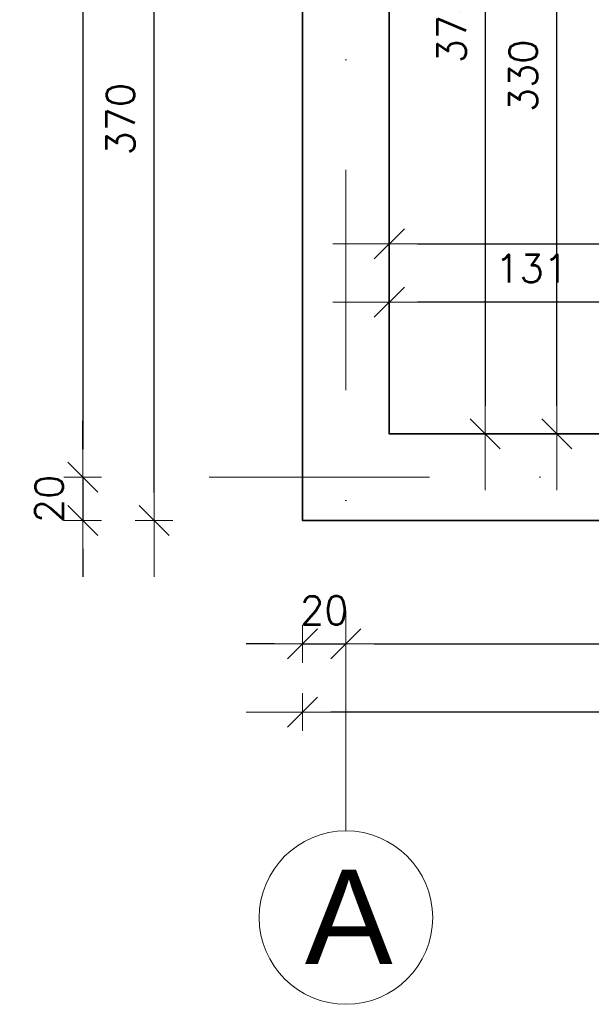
# Model space of a CAD drawing. Header units: inches. Extents: x 0 to 111471, y -105323 to 11070.
# Tile 38 of 256: x 1569 to 1832, y 18 to 472. Entities that reach past the tile are written whole.
import ezdxf

# ---------------------------------------------------------------- set-up
doc = ezdxf.new("R2010")
doc.units = ezdxf.units.IN
doc.header["$MEASUREMENT"] = 0
doc.linetypes.add('DASHDOTX2', pattern=[50.8, 25.4, -12.7, 0, -12.7])
for name, color, linetype, lineweight in [('888 opisy', 3, 'Continuous', 0), ('888 osie', 5, 'DASHDOTX2', 13), ('888 sciany istniejące', 2, 'Continuous', 35), ('888 wymiary', 1, 'Continuous', 0)]:
    doc.layers.add(name, color=color, linetype=linetype, lineweight=lineweight)
doc.styles.get("Standard").update_dxf_attribs({"font": 'arial.ttf'})
doc.styles.add('STYLE2', font='romans.shx')
doc.dimstyles.new('MOJ1', dxfattribs={"dimscale": 0, "dimtxt": 13, "dimasz": 13, "dimexe": 0, "dimexo": 0.0625, "dimgap": 9, "dimtad": 1, "dimdec": 0, "dimzin": 12, "dimdsep": 46, "dimtxsty": 'STYLE2', "dimblk1": 'K8', "dimblk2": 'K8', "dimsah": 1, "dimcen": 0.09, "dimse1": 1, "dimse2": 1, "dimclrd": 256, "dimclrt": 3, "dimadec": 0, "dimazin": 0, "dimtfac": 1.285714, "dimtdec": 0, "dimtix": 1, "dimtmove": 2, "dimatfit": 3, "dimldrblk": 'K8', "dimfxl": 0, "dimtolj": 1, "dimtzin": 12, "dimarcsym": 0})

# ---------------------------------------------------------------- blocks, each defined once
blk = doc.blocks.new('K8')
at = {"color": 3}
blk.add_line((0.533, 0.533), (-0.533, -0.533), dxfattribs=at)
for p, q in [((0, -0.667), (0, 0.667)), ((2, 0), (-2, 0))]:
    blk.add_line(p, q)
blk = doc.blocks.new('*D161')
at = {"layer": '888 wymiary', "lineweight": -2}
blk.add_line((1816.34, 293.99), (1816.34, 598.34), dxfattribs=at)
at = {"layer": 'Defpoints', "color": 0}
for p in [(1739.11, 611.34), (1816.34, 611.34), (1804.21, 280.99)]:
    blk.add_point(p, dxfattribs=at)
at = {"layer": '888 wymiary', "lineweight": -2, "xscale": 13, "yscale": 13, "zscale": 13}
for p, rotation in [((1816.34, 611.34), 90), ((1816.34, 280.99), 270)]:
    blk.add_blockref('K8', p, dxfattribs=dict(at, rotation=rotation))
at = {"layer": '888 wymiary', "color": 3, "insert": (1800.84, 446.16), "char_height": 13, "attachment_point": 5, "rotation": 90, "style": 'STYLE2'}
blk.add_mtext('\\A1;330', dxfattribs=at)
blk = doc.blocks.new('*D170')
at = {"layer": '888 wymiary', "lineweight": -2}
blk.add_line((2152.15, 152.66), (1712.11, 152.66), dxfattribs=at)
at = {"layer": 'Defpoints', "color": 0}
for p in [(1699.11, 240.99), (2165.15, 240.99), (1699.11, 152.66)]:
    blk.add_point(p, dxfattribs=at)
at = {"layer": '888 wymiary', "linetype": 'ByBlock', "lineweight": -2, "xscale": 13, "yscale": 13, "zscale": 13, "rotation": 180}
blk.add_blockref('K8', (1699.11, 152.66), dxfattribs=at)
at = {"layer": '888 wymiary', "linetype": 'ByBlock', "lineweight": -2, "xscale": 13, "yscale": 13, "zscale": 13}
blk.add_blockref('K8', (2165.15, 152.66), dxfattribs=at)
at = {"layer": '888 wymiary', "color": 3, "insert": (1932.13, 168.16), "char_height": 13, "attachment_point": 5, "style": 'STYLE2'}
blk.add_mtext('\\A1;466', dxfattribs=at)
blk = doc.blocks.new('*D179')
at = {"layer": '888 wymiary', "lineweight": -2}
blk.add_line((1857.37, 341.78), (1752.11, 341.78), dxfattribs=at)
at = {"layer": 'Defpoints', "color": 0}
for p in [(1739.11, 342.23), (1739.11, 341.78), (1870.37, 295.73)]:
    blk.add_point(p, dxfattribs=at)
at = {"layer": '888 wymiary', "lineweight": -2, "xscale": 13, "yscale": 13, "zscale": 13, "rotation": 180}
blk.add_blockref('K8', (1739.11, 341.78), dxfattribs=at)
at = {"layer": '888 wymiary', "lineweight": -2, "xscale": 13, "yscale": 13, "zscale": 13}
blk.add_blockref('K8', (1870.37, 341.78), dxfattribs=at)
at = {"layer": '888 wymiary', "color": 3, "insert": (1804.74, 357.28), "char_height": 13, "attachment_point": 5, "style": 'STYLE2'}
blk.add_mtext('\\A1;131', dxfattribs=at)
blk = doc.blocks.new('*D180')
at = {"layer": '888 wymiary', "lineweight": -2}
for p, q in [((1686.11, 184.11), (1673.11, 184.11)), ((1699.11, 184.11), (1719.11, 184.11)), ((1732.11, 184.11), (1745.11, 184.11))]:
    blk.add_line(p, q, dxfattribs=at)
at = {"layer": 'Defpoints', "color": 0}
for p in [(1719.11, 310.25), (1699.11, 240.99), (1719.11, 184.11)]:
    blk.add_point(p, dxfattribs=at)
at = {"layer": '888 wymiary', "linetype": 'ByBlock', "lineweight": -2, "xscale": 13, "yscale": 13, "zscale": 13}
blk.add_blockref('K8', (1699.11, 184.11), dxfattribs=at)
at = {"layer": '888 wymiary', "linetype": 'ByBlock', "lineweight": -2, "xscale": 13, "yscale": 13, "zscale": 13, "rotation": 180}
blk.add_blockref('K8', (1719.11, 184.11), dxfattribs=at)
at = {"layer": '888 wymiary', "color": 3, "insert": (1709.11, 199.61), "char_height": 13, "attachment_point": 5, "style": 'STYLE2'}
blk.add_mtext('\\A1;20', dxfattribs=at)
blk = doc.blocks.new('*D181')
at = {"layer": '888 wymiary', "lineweight": -2}
blk.add_line((1732.11, 184.11), (2132.15, 184.11), dxfattribs=at)
at = {"layer": 'Defpoints', "color": 0}
for p in [(1719.11, 310.25), (2145.15, 282.74), (2145.15, 184.11)]:
    blk.add_point(p, dxfattribs=at)
at = {"layer": '888 wymiary', "linetype": 'ByBlock', "lineweight": -2, "xscale": 13, "yscale": 13, "zscale": 13, "rotation": 180}
blk.add_blockref('K8', (1719.11, 184.11), dxfattribs=at)
at = {"layer": '888 wymiary', "linetype": 'ByBlock', "lineweight": -2, "xscale": 13, "yscale": 13, "zscale": 13}
blk.add_blockref('K8', (2145.15, 184.11), dxfattribs=at)
at = {"layer": '888 wymiary', "color": 3, "insert": (1932.13, 199.61), "char_height": 13, "attachment_point": 5, "style": 'STYLE2'}
blk.add_mtext('\\A1;426', dxfattribs=at)
blk = doc.blocks.new('*D188')
at = {"layer": '888 wymiary', "lineweight": -2}
blk.add_line((1783.36, 643.34), (1783.36, 293.99), dxfattribs=at)
at = {"layer": 'Defpoints', "color": 0}
for p in [(1733.01, 656.34), (1783.36, 280.99), (1783.36, 280.99)]:
    blk.add_point(p, dxfattribs=at)
at = {"layer": '888 wymiary', "linetype": 'ByBlock', "lineweight": -2, "xscale": 13, "yscale": 13, "zscale": 13}
for p, rotation in [((1783.36, 656.34), 90), ((1783.36, 280.99), 270)]:
    blk.add_blockref('K8', p, dxfattribs=dict(at, rotation=rotation))
at = {"layer": '888 wymiary', "color": 3, "insert": (1767.86, 468.66), "char_height": 13, "attachment_point": 5, "rotation": 90, "style": 'STYLE2'}
blk.add_mtext('\\A1;375', dxfattribs=at)
blk = doc.blocks.new('*D189')
at = {"layer": '888 wymiary', "lineweight": -2}
blk.add_line((1630.65, 253.99), (1630.65, 598.34), dxfattribs=at)
at = {"layer": 'Defpoints', "color": 0}
for p in [(1630.65, 611.34), (1699.11, 611.34), (1699.11, 240.99)]:
    blk.add_point(p, dxfattribs=at)
at = {"layer": '888 wymiary', "linetype": 'ByBlock', "lineweight": -2, "xscale": 13, "yscale": 13, "zscale": 13}
for p, rotation in [((1630.65, 611.34), 90), ((1630.65, 240.99), 270)]:
    blk.add_blockref('K8', p, dxfattribs=dict(at, rotation=rotation))
at = {"layer": '888 wymiary', "color": 3, "insert": (1615.15, 426.16), "char_height": 13, "attachment_point": 5, "rotation": 90, "style": 'STYLE2'}
blk.add_mtext('\\A1;370', dxfattribs=at)
blk = doc.blocks.new('*D193')
at = {"layer": '888 wymiary', "lineweight": -2}
blk.add_line((1597.72, 879.78), (1597.72, 273.99), dxfattribs=at)
at = {"layer": 'Defpoints', "color": 0}
for p in [(1672.17, 892.78), (1597.72, 260.99), (1699.11, 260.99)]:
    blk.add_point(p, dxfattribs=at)
at = {"layer": '888 wymiary', "linetype": 'ByBlock', "lineweight": -2, "xscale": 13, "yscale": 13, "zscale": 13}
for p, rotation in [((1597.72, 892.78), 90), ((1597.72, 260.99), 270)]:
    blk.add_blockref('K8', p, dxfattribs=dict(at, rotation=rotation))
at = {"layer": '888 wymiary', "color": 3, "insert": (1582.22, 576.89), "char_height": 13, "attachment_point": 5, "rotation": 90, "style": 'STYLE2'}
blk.add_mtext('\\A1;632', dxfattribs=at)
blk = doc.blocks.new('*D194')
at = {"layer": '888 wymiary', "lineweight": -2}
for p, q in [((1597.72, 273.99), (1597.72, 286.99)), ((1597.72, 260.99), (1597.72, 240.99)), ((1597.72, 227.99), (1597.72, 214.99))]:
    blk.add_line(p, q, dxfattribs=at)
at = {"layer": 'Defpoints', "color": 0}
for p in [(1699.11, 260.99), (1597.72, 240.99), (1699.11, 240.99)]:
    blk.add_point(p, dxfattribs=at)
at = {"layer": '888 wymiary', "linetype": 'ByBlock', "lineweight": -2, "xscale": 13, "yscale": 13, "zscale": 13}
for p, rotation in [((1597.72, 260.99), 270), ((1597.72, 240.99), 90)]:
    blk.add_blockref('K8', p, dxfattribs=dict(at, rotation=rotation))
at = {"layer": '888 wymiary', "color": 3, "insert": (1582.22, 250.99), "char_height": 13, "attachment_point": 5, "rotation": 90, "style": 'STYLE2'}
blk.add_mtext('\\A1;20', dxfattribs=at)
blk = doc.blocks.new('*D195')
at = {"layer": '888 wymiary', "lineweight": -2}
blk.add_line((1752.11, 368.64), (2112.15, 368.64), dxfattribs=at)
at = {"layer": 'Defpoints', "color": 0}
for p in [(1739.11, 391.59), (2125.15, 368.64), (2125.15, 365.95)]:
    blk.add_point(p, dxfattribs=at)
at = {"layer": '888 wymiary', "lineweight": -2, "xscale": 13, "yscale": 13, "zscale": 13, "rotation": 180}
blk.add_blockref('K8', (1739.11, 368.64), dxfattribs=at)
at = {"layer": '888 wymiary', "lineweight": -2, "xscale": 13, "yscale": 13, "zscale": 13}
blk.add_blockref('K8', (2125.15, 368.64), dxfattribs=at)
at = {"layer": '888 wymiary', "color": 3, "insert": (1932.13, 384.14), "char_height": 13, "attachment_point": 5, "style": 'STYLE2'}
blk.add_mtext('\\A1;386', dxfattribs=at)
blk = doc.blocks.new('*D199')
at = {"layer": '888 wymiary', "lineweight": -2}
blk.add_line((2118.05, 291.88), (1746.21, 861.89), dxfattribs=at)
at = {"layer": 'Defpoints', "color": 0}
for p in [(1739.11, 872.78), (1739.11, 872.78), (2125.15, 280.99)]:
    blk.add_point(p, dxfattribs=at)
at = {"layer": '888 wymiary', "linetype": 'ByBlock', "lineweight": -2, "xscale": 13, "yscale": 13, "zscale": 13}
for p, rotation in [((1739.11, 872.78), 123.1180503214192), ((2125.15, 280.99), 303.1180503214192)]:
    blk.add_blockref('K8', p, dxfattribs=dict(at, rotation=rotation))
at = {"layer": '888 wymiary', "color": 3, "insert": (1945.11, 585.36), "char_height": 13, "attachment_point": 5, "rotation": 303.1181, "style": 'STYLE2'}
blk.add_mtext('\\A1;707', dxfattribs=at)

msp = doc.modelspace()

# ---------------------------------------------------------------- linework, layer by layer
at = {"layer": '888 opisy', "linetype": 'ByBlock'}
msp.add_circle((1719.106, 57.869), 40, dxfattribs=at)
at = {"layer": '888 osie', "ltscale": 4}
for points in [[(1719.106, 97.869), (1719.106, 1057.303)], [(2367.47, 260.994), (1520.009, 260.994)]]:
    msp.add_lwpolyline(points, dxfattribs=at)
at = {"layer": '888 sciany istniejące'}
for points in [[(2165.154, 359.815), (2165.154, 240.994), (1699.106, 240.994), (1699.106, 611.336)], [(2125.154, 359.815), (2125.154, 280.994), (1739.106, 280.994), (1739.106, 611.336)]]:
    msp.add_lwpolyline(points, dxfattribs=at)

# ---------------------------------------------------------------- texts
at = {"layer": '888 opisy', "linetype": 'ByBlock', "insert": (1700.129, 79.953), "char_height": 43.522, "width": 345.2664, "attachment_point": 1}
msp.add_mtext('A', dxfattribs=at)

# ---------------------------------------------------------------- dimensions: what is measured, and where the dimension line sits
at = {"layer": '888 wymiary'}
for base, p1, p2, picture, middle in [((1597.723, 260.994), (1672.166, 892.781), (1699.106, 260.994), '*D193', (1582.223, 576.887)), ((1783.364, 280.994), (1733.011, 656.336), (1783.364, 280.994), '*D188', (1767.864, 468.665)), ((1630.652, 611.336), (1699.106, 240.994), (1699.106, 611.336), '*D189', (1615.152, 426.165)), ((1816.341, 611.336), (1804.212, 280.994), (1739.106, 611.336), '*D161', (1800.841, 446.165)), ((1597.723, 240.994), (1699.106, 260.994), (1699.106, 240.994), '*D194', (1582.223, 250.994))]:
    dim = msp.add_linear_dim(base=base, p1=p1, p2=p2, angle=90, dimstyle='MOJ1', override={"dimscale": 1, "dimasz": 13}, dxfattribs=at)
    dim.commit()
    dim.dimension.update_dxf_attribs({"geometry": picture, "text_midpoint": middle})
dim = msp.add_aligned_dim(p1=(2125.154, 280.994), p2=(1739.106, 872.781), distance=0, dimstyle='MOJ1', override={"dimscale": 1}, dxfattribs=at)
dim.commit()
dim.dimension.update_dxf_attribs({"geometry": '*D199', "text_midpoint": (1945.112, 585.356)})
for base, p1, p2, picture, middle in [((2125.154, 368.645), (1739.106, 391.586), (2125.154, 365.952), '*D195', (1932.13, 384.145)), ((1739.106, 341.777), (1870.372, 295.732), (1739.106, 342.225), '*D179', (1804.739, 357.277)), ((1719.106, 184.105), (1699.106, 240.994), (1719.106, 310.251), '*D180', (1709.106, 199.605)), ((2145.154, 184.105), (1719.106, 310.251), (2145.154, 282.739), '*D181', (1932.13, 199.605)), ((1699.106, 152.662), (2165.154, 240.994), (1699.106, 240.994), '*D170', (1932.13, 168.162))]:
    dim = msp.add_linear_dim(base=base, p1=p1, p2=p2, dimstyle='MOJ1', override={"dimscale": 1, "dimasz": 13}, dxfattribs=at)
    dim.commit()
    dim.dimension.update_dxf_attribs({"geometry": picture, "text_midpoint": middle})

doc.saveas('drawing.dxf')
